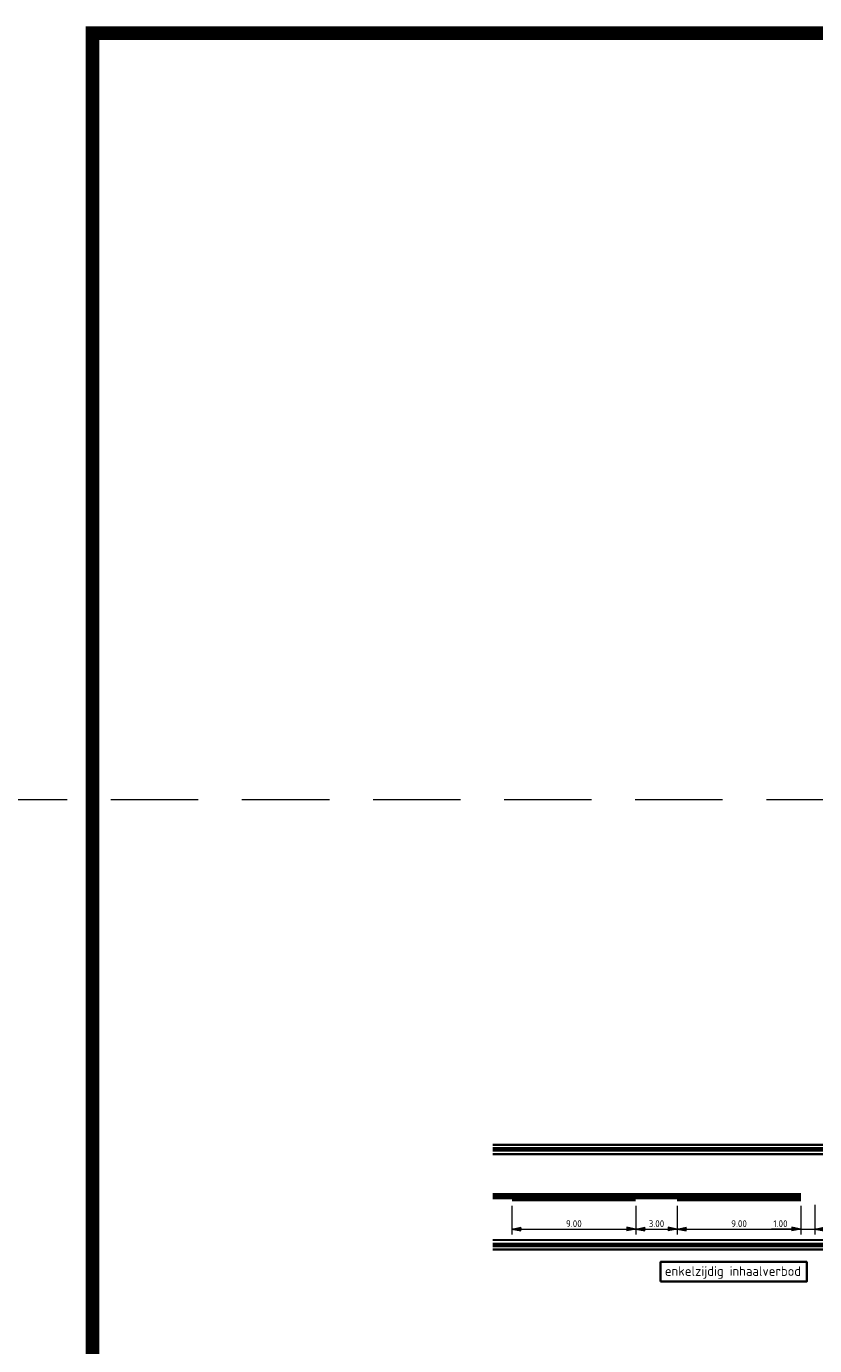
# Model space of a CAD drawing. Header units: metres. Extents: x -699 to 2316, y -1199 to 781.
# Tile 109 of 256: x -195 to -138, y -222 to -126. Entities that reach past the tile are written whole.
import ezdxf

# ---------------------------------------------------------------- set-up
doc = ezdxf.new("R2010")
doc.units = ezdxf.units.M
doc.header["$PDMODE"] = 1
doc.linetypes.add('HIDDEN', pattern=[9.525, 6.35, -3.175])
doc.linetypes.add('VW-1-1_STREEP', pattern=[2, 1, -1])
for name, color, linetype, lineweight in [('N-WA-VW-MARKERING_DYNAMISCH-G', 7, 'Continuous', 35), ('N-WE-VH-KANTVERHARDING-G', 210, 'Continuous', 35), ('N-WE-VW-MARKERING_LANGS_STREEP_DOORGETROKKEN_015-G', 7, 'Continuous', 13), ('N-WE-VW-MARKERING_LANGS_STREEP_GROEN-G', 7, 'Continuous', 35), ('X-XX-AL-M', 7, 'Continuous', 18), ('X-XX-AL-T35', 50, 'Continuous', 35)]:
    doc.layers.add(name, color=color, linetype=linetype, lineweight=lineweight)
doc.layers.add('X-XX-AL-TEKENBLAD_VIEWPORT-G', color=7, linetype='Continuous', lineweight=18, plot=False)
doc.styles.add('NLCS-ISO', font='NLCS-ISO.ttf')
doc.styles.add('NLCS-ISO Standaard', font='NLCS-ISO.ttf')
doc.dimstyles.new('NLCS-M200-T25-Pijl-A', dxfattribs={"dimtxt": 0.5, "dimasz": 0.375, "dimexe": 0.4, "dimexo": 0.4, "dimgap": 0.14, "dimtad": 1, "dimlfac": -1, "dimzin": 0, "dimdsep": 46, "dimtxsty": 'NLCS-ISO Standaard', "dimblk": 'Pijl', "dimblk1": 'Pijl', "dimblk2": 'Pijl', "dimcen": 2.5, "dimdle": 2, "dimclrd": 256, "dimclre": 256, "dimclrt": 256, "dimadec": 0, "dimazin": 0, "dimtfac": 1, "dimtofl": 0, "dimtmove": 0, "dimatfit": 3, "dimldrblk": 'Pijl', "dimfxl": 1, "dimtolj": 1, "dimtzin": 0, "dimlwd": 18, "dimlwe": 18, "dimarcsym": 0})

# ---------------------------------------------------------------- blocks, each defined once
blk = doc.blocks.new('Pijl')
h = blk.add_hatch(color=256)
h.paths.add_polyline_path([(0, 0), (-1.75, 0.35), (-1.75, 0)])
h.paths.add_polyline_path([(-1.75, 0), (-1.75, -0.35), (0, 0)])
for p, q in [((-1.9, 0), (0, 0)), ((0, 0), (-1.75, 0.35)), ((-1.75, 0.35), (-1.75, -0.35)), ((0, 0), (-1.75, -0.35))]:
    blk.add_line(p, q)
blk = doc.blocks.new('*D284')
at = {"layer": 'Defpoints', "color": 0, "transparency": 16777216}
for p in [(-139.091, -211.202), (-138.091, -211.127), (-138.091, -213.296)]:
    blk.add_point(p, dxfattribs=at)
at = {"layer": 'X-XX-AL-M', "lineweight": 18, "transparency": 16777216}
for p, q in [((-139.091, -211.602), (-139.091, -213.696)), ((-138.091, -211.527), (-138.091, -213.696)), ((-139.466, -213.296), (-141.221, -213.296)), ((-137.716, -213.296), (-137.341, -213.296))]:
    blk.add_line(p, q, dxfattribs=at)
at = {"layer": 'X-XX-AL-M', "lineweight": 18, "transparency": 16777216, "xscale": 0.375, "yscale": 0.375, "zscale": 0.375}
blk.add_blockref('Pijl', (-139.091, -213.296), dxfattribs=at)
at = {"layer": 'X-XX-AL-M', "lineweight": 18, "transparency": 16777216, "xscale": 0.375, "yscale": 0.375, "zscale": 0.375, "rotation": 180}
blk.add_blockref('Pijl', (-138.091, -213.296), dxfattribs=at)
at = {"layer": 'X-XX-AL-M', "transparency": 16777216, "insert": (-140.581, -212.906), "char_height": 0.5, "attachment_point": 5, "style": 'NLCS-ISO Standaard'}
blk.add_mtext('\\A1;1.00', dxfattribs=at)
blk = doc.blocks.new('*D286')
at = {"layer": 'Defpoints', "color": 0, "transparency": 16777216}
for p in [(-148.091, -211.202), (-139.091, -211.202), (-139.091, -213.296)]:
    blk.add_point(p, dxfattribs=at)
at = {"layer": 'X-XX-AL-M', "lineweight": 18, "transparency": 16777216}
for p, q in [((-148.091, -211.602), (-148.091, -213.696)), ((-139.091, -211.602), (-139.091, -213.696)), ((-147.716, -213.296), (-139.466, -213.296))]:
    blk.add_line(p, q, dxfattribs=at)
at = {"layer": 'X-XX-AL-M', "lineweight": 18, "transparency": 16777216, "xscale": 0.375, "yscale": 0.375, "zscale": 0.375, "rotation": 180}
blk.add_blockref('Pijl', (-148.091, -213.296), dxfattribs=at)
at = {"layer": 'X-XX-AL-M', "lineweight": 18, "transparency": 16777216, "xscale": 0.375, "yscale": 0.375, "zscale": 0.375}
blk.add_blockref('Pijl', (-139.091, -213.296), dxfattribs=at)
at = {"layer": 'X-XX-AL-M', "transparency": 16777216, "insert": (-143.591, -212.906), "char_height": 0.5, "attachment_point": 5, "style": 'NLCS-ISO Standaard'}
blk.add_mtext('\\A1;9.00', dxfattribs=at)
blk = doc.blocks.new('*D287')
at = {"layer": 'Defpoints', "color": 0, "transparency": 16777216}
for p in [(-160.091, -211.202), (-151.091, -211.202), (-151.091, -213.296)]:
    blk.add_point(p, dxfattribs=at)
at = {"layer": 'X-XX-AL-M', "lineweight": 18, "transparency": 16777216}
for p, q in [((-160.091, -211.602), (-160.091, -213.696)), ((-151.091, -211.602), (-151.091, -213.696)), ((-159.716, -213.296), (-151.466, -213.296))]:
    blk.add_line(p, q, dxfattribs=at)
at = {"layer": 'X-XX-AL-M', "lineweight": 18, "transparency": 16777216, "xscale": 0.375, "yscale": 0.375, "zscale": 0.375, "rotation": 180}
blk.add_blockref('Pijl', (-160.091, -213.296), dxfattribs=at)
at = {"layer": 'X-XX-AL-M', "lineweight": 18, "transparency": 16777216, "xscale": 0.375, "yscale": 0.375, "zscale": 0.375}
blk.add_blockref('Pijl', (-151.091, -213.296), dxfattribs=at)
at = {"layer": 'X-XX-AL-M', "transparency": 16777216, "insert": (-155.591, -212.906), "char_height": 0.5, "attachment_point": 5, "style": 'NLCS-ISO Standaard'}
blk.add_mtext('\\A1;9.00', dxfattribs=at)
blk = doc.blocks.new('*D288')
at = {"layer": 'Defpoints', "color": 0, "transparency": 16777216}
for p in [(-151.091, -211.202), (-148.091, -211.202), (-148.091, -213.296)]:
    blk.add_point(p, dxfattribs=at)
at = {"layer": 'X-XX-AL-M', "lineweight": 18, "transparency": 16777216}
for p, q in [((-151.091, -211.602), (-151.091, -213.696)), ((-148.091, -211.602), (-148.091, -213.696)), ((-150.716, -213.296), (-148.466, -213.296))]:
    blk.add_line(p, q, dxfattribs=at)
at = {"layer": 'X-XX-AL-M', "lineweight": 18, "transparency": 16777216, "xscale": 0.375, "yscale": 0.375, "zscale": 0.375, "rotation": 180}
blk.add_blockref('Pijl', (-151.091, -213.296), dxfattribs=at)
at = {"layer": 'X-XX-AL-M', "lineweight": 18, "transparency": 16777216, "xscale": 0.375, "yscale": 0.375, "zscale": 0.375}
blk.add_blockref('Pijl', (-148.091, -213.296), dxfattribs=at)
at = {"layer": 'X-XX-AL-M', "transparency": 16777216, "insert": (-149.591, -212.906), "char_height": 0.5, "attachment_point": 5, "style": 'NLCS-ISO Standaard'}
blk.add_mtext('\\A1;3.00', dxfattribs=at)

msp = doc.modelspace()

# ---------------------------------------------------------------- linework, layer by layer
at = {"layer": 'N-WA-VW-MARKERING_DYNAMISCH-G', "color": 251, "linetype": 'VW-1-1_STREEP', "ltscale": 0.85, "const_width": 0.35}
for points in [[(-161.4858, -207.5017), (108.9076, -207.5017)], [(-161.4858, -214.4517), (108.9076, -214.4517)]]:
    msp.add_lwpolyline(points, dxfattribs=at)
at = {"layer": 'N-WE-VH-KANTVERHARDING-G'}
for points in [[(-161.4858, -207.1767), (108.9076, -207.1767)], [(-161.4858, -214.7767), (108.9076, -214.7767)]]:
    msp.add_lwpolyline(points, dxfattribs=at)
at = {"layer": 'N-WE-VW-MARKERING_LANGS_STREEP_DOORGETROKKEN_015-G', "const_width": 0.15}
for points in [[(-161.4858, -207.8517), (108.9076, -207.8517)], [(-161.4858, -214.1017), (108.9076, -214.1017)]]:
    msp.add_lwpolyline(points, dxfattribs=at)
at = {"layer": 'N-WE-VW-MARKERING_LANGS_STREEP_DOORGETROKKEN_015-G', "linetype": 'Continuous', "const_width": 0.15}
for points in [[(-161.4858, -210.7517), (-139.0916, -210.7517)], [(-151.0913, -211.2017), (-160.0913, -211.2017)], [(-139.0913, -211.2017), (-148.0913, -211.2017)]]:
    msp.add_lwpolyline(points, dxfattribs=at)
at = {"layer": 'N-WE-VW-MARKERING_LANGS_STREEP_GROEN-G', "color": 137, "true_color": 0x478a84, "const_width": 0.3}
msp.add_lwpolyline([(-161.4858, -210.9767), (-139.0916, -210.9767)], dxfattribs=at)
at = {"layer": 'X-XX-AL-M'}
msp.add_line((-160.0913, -213.2962), (104.716, -213.2962), dxfattribs=at)
at = {"layer": 'X-XX-AL-T35'}
msp.add_lwpolyline([(-149.2952, -217.1132), (-138.6755, -217.1132), (-138.6755, -215.6802), (-149.2952, -215.6802)], close=True, dxfattribs=at)
at = {"layer": 'X-XX-AL-TEKENBLAD_VIEWPORT-G', "color": 3, "linetype": 'HIDDEN'}
msp.add_line((-227.3321, -182.0629), (168.6692, -182.0629), dxfattribs=at)
at = {"layer": 'X-XX-AL-TEKENBLAD_VIEWPORT-G', "color": 3, "const_width": 1}
msp.add_lwpolyline([(-190.5714, -398.2344), (-190.5714, -126.3763), (33.3424, -126.3763)], dxfattribs=at)

# ---------------------------------------------------------------- texts
at = {"layer": 'X-XX-AL-T35', "style": 'NLCS-ISO'}
msp.add_text('enkelzijdig inhaalverbod', height=0.7, dxfattribs=at).set_placement((-148.976, -216.6998))

# ---------------------------------------------------------------- dimensions: what is measured, and where the dimension line sits
at = {"layer": 'X-XX-AL-M'}
for base, p1, p2, picture, middle in [((-151.0913, -213.2962), (-160.0913, -211.2017), (-151.0913, -211.2017), '*D287', (-155.5913, -212.9062)), ((-148.0913, -213.2962), (-151.0913, -211.2017), (-148.0913, -211.2017), '*D288', (-149.5913, -212.9062)), ((-139.0913, -213.2962), (-148.0913, -211.2017), (-139.0913, -211.2017), '*D286', (-143.5913, -212.9062))]:
    dim = msp.add_linear_dim(base=base, p1=p1, p2=p2, angle=360, dimstyle='NLCS-M200-T25-Pijl-A', dxfattribs=at)
    dim.commit()
    dim.dimension.update_dxf_attribs({"geometry": picture, "text_midpoint": middle})
dim = msp.add_linear_dim(base=(-138.0914, -213.2962), p1=(-139.0913, -211.2017), p2=(-138.0914, -211.1267), angle=360, dimstyle='NLCS-M200-T25-Pijl-A', dxfattribs=at)
dim.commit()
dim.dimension.update_dxf_attribs({"geometry": '*D284', "text_midpoint": (-140.5813, -213.2962), "dimtype": 160})

doc.saveas('drawing.dxf')
